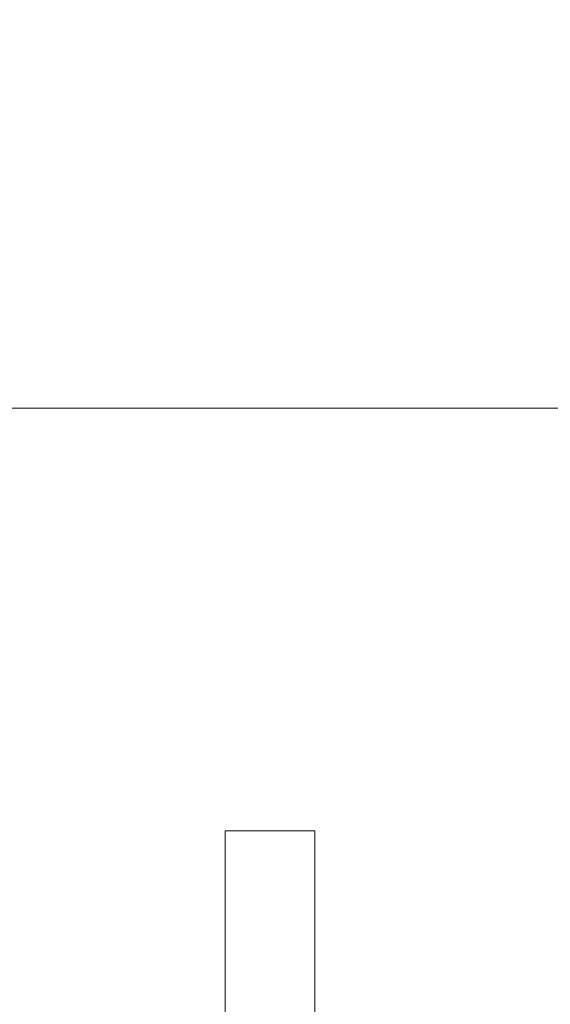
# Model space of a CAD drawing. Header units: metres. Extents: x 3 to 43.5, y -74 to -48.5.
# Tile 54 of 209: x 36.151 to 36.721, y -59.139 to -58.082. Entities that reach past the tile are written whole.
import ezdxf

# ---------------------------------------------------------------- set-up
doc = ezdxf.new("R2010")
doc.units = ezdxf.units.M
doc.layers.add('1PAV - FRIG_dwg', color=7, linetype='Continuous', lineweight=18, true_color=0x767676)
doc.layers.add('TUB_FRIGO', color=30, linetype='Continuous', lineweight=18, true_color=0xff7f00)
doc.layers.add('A-GENM', color=7, linetype='Continuous', lineweight=18)
doc.layers.add('E-LITE-EQPM', color=7, linetype='Continuous', lineweight=18)

# ---------------------------------------------------------------- blocks, each defined once
blk = doc.blocks.new('63_PHILIPS_Pacific LED_WT460C L700 - 1xLED23S_840 NB-V131-1PAV - FRIGORÍFICA')
at = {"layer": 'A-GENM', "color": 253, "true_color": 0xaaaaaa}
for p, q in [((-0.048, -0.6), (-0.048, 0.6)), ((-0.048, 0.6), (0.048, 0.6)), ((-0.048, -0.6), (-0.048, 0.6)), ((-0.048, 0.6), (0.048, 0.6)), ((0.048, 0.6), (0.048, -0.6)), ((0.048, 0.6), (0.048, -0.6))]:
    blk.add_line(p, q, dxfattribs=at)
blk = doc.blocks.new('4 GRE - ESCOLA DE CINEMA E AUDIOVISUAL CINE REX R07_rvt-1-1PAV - FRIGORÍFICA')
at = {"layer": 'E-LITE-EQPM', "color": 253, "lineweight": 18, "true_color": 0xaaaaaa}
blk.add_blockref('63_PHILIPS_Pacific LED_WT460C L700 - 1xLED23S_840 NB-V131-1PAV - FRIGORÍFICA', (36.4198, -59.5528), dxfattribs=at)
blk = doc.blocks.new('1PAV - FRIG_dwg-1115125-1PAV - FRIGORÍFICA')
at = {"layer": 'TUB_FRIGO', "flags": 128}
blk.add_lwpolyline([(15.7831, 5.4011), (16.2831, 5.4011), (16.2831, 4.4011), (14.5248, 4.4011), (14.5248, 3.7807)], dxfattribs=at)

msp = doc.modelspace()

# ---------------------------------------------------------------- block references
at = {"lineweight": 5}
msp.add_blockref('4 GRE - ESCOLA DE CINEMA E AUDIOVISUAL CINE REX R07_rvt-1-1PAV - FRIGORÍFICA', (0, 0), dxfattribs=at)
at = {"layer": '1PAV - FRIG_dwg', "color": 7}
msp.add_blockref('1PAV - FRIG_dwg-1115125-1PAV - FRIGORÍFICA', (21.555, -62.9), dxfattribs=at)

doc.saveas('drawing.dxf')
